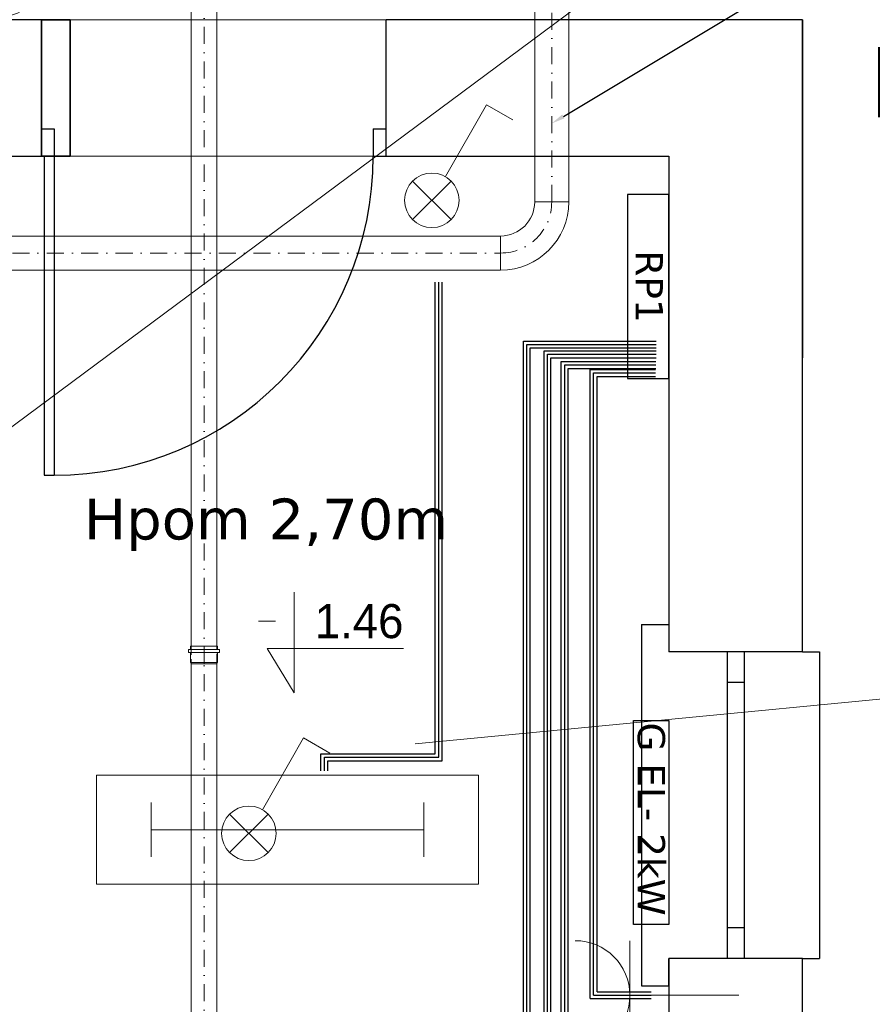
# Model space of a CAD drawing. Header units: centimetres. Extents: x -8592 to 21948, y -2033 to 10821.
# Tile 126 of 147: x 6199 to 6449, y -762 to -473. Entities that reach past the tile are written whole.
import ezdxf
from ezdxf import colors
from ezdxf.entities.mleader import LeaderData, LeaderLine
from ezdxf.enums import TextEntityAlignment as Align
from ezdxf.math import Vec2, Vec3

# ---------------------------------------------------------------- set-up
doc = ezdxf.new("R2010")
doc.units = ezdxf.units.CM
doc.header["$LTSCALE"] = 10
doc.linetypes.add('DASHDOT', pattern=[1, 0.5, -0.25, 0, -0.25])
doc.linetypes.add('HIDDEN', pattern=[0.375, 0.25, -0.125])
doc.layers.get('0').update_dxf_attribs({"color": 254})
doc.layers.add('2', color=7, linetype='Continuous')
doc.layers.add('CP_WIPEOUT', color=254, linetype='Continuous')
for name, color, linetype, lineweight in [('2DA_ALW', 116, 'Continuous', 15), ('2DE_OBJ_L+', 1, 'Continuous', 18), ('2DE_OBL_L+', 91, 'Continuous', 20), ('2DE_PLS_L(A3)', 10, 'Continuous', 25), ('2DE_PLS_N(N1)', 253, 'Continuous', 25), ('2DE_PLS_PG(PG)', 60, 'Continuous', 25), ('2DH_PRO_kan', 12, 'Continuous', 15), ('2DL_PRO_n', 90, 'Continuous', 15), ('CP_AXISAC', 7, 'DASHDOT', 18), ('CP_AXISKA', 7, 'DASHDOT', 18), ('CP_DETAL', 33, 'Continuous', 18), ('CP_HIDDE', 203, 'HIDDEN', 18), ('nowe projktowane okna i drzwi', 161, 'Continuous', 25), ('obrys', 5, 'Continuous', 35), ('opis', 7, 'Continuous', 20)]:
    doc.layers.add(name, color=color, linetype=linetype, lineweight=lineweight)
doc.styles.add('CP_ATTR', font='ARIAL.TTF')
doc.styles.add('CP_ISOTXT', font='cp_isocp.shx')
doc.styles.get("Standard").update_dxf_attribs({"font": 'verdana.ttf'})

# ---------------------------------------------------------------- blocks, each defined once
blk = doc.blocks.new('Parch_d1010_213n_z6dmd92')
blk.add_line((-49.76, -93.6), (-46.8, -93.6))
blk.add_wipeout([(-50.5, 44.03), (50.5, 44.03), (50.5, -4), (-50.5, -4)]).dxf.layer = 'CP_WIPEOUT'
for p, q in [((-50.5, 40.03), (-50.5, 0)), ((50.5, 40.03), (50.5, 0)), ((-50.5, 8), (-46.8, 8)), ((-50.5, 8), (-50.5, 0)), ((-46.8, 8), (-46.8, 0)), ((46.8, 8), (50.5, 8)), ((46.8, 8), (46.8, 0)), ((50.5, 8), (50.5, 0)), ((-50.5, 0), (-46.8, 0)), ((-50.5, 0), (-50.5, 0)), ((-49.76, 0), (-49.76, -93.6)), ((-46.8, 0), (-46.8, -93.6)), ((46.8, 0), (50.5, 0)), ((50.5, 0), (50.5, 0))]:
    blk.add_line(p, q)
blk.add_arc((-46.8, 0), 93.6, 270, 0)
at = {"linetype": 'ByBlock', "style": 'CP_ATTR', "flags": 9}
for tag in ['OTHER', 'PRICE', 'WEIGHT', 'CHARACTER', 'ORDER-NO', 'PRODUCT-TYPE', 'ARTICLE', 'PRODUCER', 'NUMBER', 'GROUP', 'NAME']:
    blk.add_attdef(tag, text='', height=0.00005, dxfattribs=at).set_placement((-0.2, -0.02), align=Align.MIDDLE_LEFT)
blk = doc.blocks.new('2hpn_kan000_0040_f5h20oc')
for p, q in [((-194.9, 3.75), (0, 3.75)), ((0.38, 3.94), (0, 3.75)), ((0.38, 3.94), (3.3, 3.94)), ((3.3, 4.55), (3.3, -4.55)), ((3.3, 4.55), (4.2, 4.55)), ((4.2, 4.55), (4.2, -4.55)), ((4.2, 3.94), (5.1, 3.94)), ((5.1, -3.94), (5.1, 3.94)), ((-194.9, -3.75), (0, -3.75)), ((0.38, -3.94), (0, -3.75)), ((0.38, -3.94), (3.3, -3.94)), ((3.3, -4.55), (4.2, -4.55)), ((4.2, -3.94), (5.1, -3.94))]:
    blk.add_line(p, q)
at = {"layer": 'CP_AXISKA'}
blk.add_line((-200, 0), (5.1, 0), dxfattribs=at)
at = {"layer": 'CP_DETAL'}
for p, q in [((-199.62, 3.75), (-199.62, -3.75)), ((0, 3.75), (0, -3.75)), ((0, -3.75), (0, 3.75)), ((0.38, 3.94), (0.38, -3.94))]:
    blk.add_line(p, q, dxfattribs=at)
at = {"layer": 'CP_HIDDE'}
for p, q in [((-200, 3.65), (-199.62, 3.75)), ((-200, 3.65), (-200, -3.65)), ((-194.9, 3.75), (-199.62, 3.75)), ((-200, -3.65), (-199.62, -3.75)), ((-199.62, -3.75), (-194.9, -3.75))]:
    blk.add_line(p, q, dxfattribs=at)
at = {"linetype": 'ByBlock', "style": 'CP_ATTR', "flags": 9}
for tag in ['NAME', 'GROUP', 'NUMBER', 'PRODUCER', 'ARTICLE', 'PRODUCT-TYPE', 'ORDER-NO', 'CHARACTER', 'DN', 'PN', 'TEMPERATURE', 'FLOW', 'POWER', 'VOLTAGE', 'WEIGHT', 'OTHER']:
    blk.add_attdef(tag, text='', height=0.00005, rotation=270, dxfattribs=at).set_placement((-200.01, 0), align=Align.MIDDLE_LEFT)
blk = doc.blocks.new('2arch_d253s090000dan_fdnry25')
blk.add_wipeout([(-45, 44.2), (-45, 39.2), (-45, 39.2), (-45, 22.1), (-45, 22.1), (-45, 17.1), (-45, 0), (-53, 0), (-53, -8), (53, -8), (53, 0), (45, 0), (45, 17.1), (45, 22.1), (45, 22.1), (45, 39.2), (45, 39.2), (45, 44.2)]).dxf.layer = 'CP_WIPEOUT'
for p, q in [((-45, 39.2), (-45, 44.2)), ((-45, 44.2), (45, 44.2)), ((45, 39.2), (45, 44.2)), ((-45, 39.2), (-45, 22.1)), ((-45, 39.2), (-45, 39.2)), ((45, 39.2), (45, 39.2)), ((45, 39.2), (45, 22.1)), ((-45, 22.1), (45, 22.1)), ((-45, 22.1), (-45, 17.1)), ((-36, 22.1), (-36, 17.1)), ((36, 22.1), (36, 17.1)), ((45, 22.1), (45, 17.1)), ((-45, 17.1), (45, 17.1)), ((-45, 17.1), (-45, 0)), ((45, 17.1), (45, 0)), ((-53, 0), (-45, 0)), ((-53, -8), (-53, 0)), ((53, 0), (45, 0)), ((53, -8), (53, 0)), ((-53, -8), (53, -8))]:
    blk.add_line(p, q)
at = {"linetype": 'ByBlock', "style": 'CP_ATTR', "flags": 9}
for tag in ['OTHER', 'PRICE', 'WEIGHT', 'CHARACTER', 'ORDER-NO', 'PRODUCT-TYPE', 'ARTICLE', 'PRODUCER', 'NUMBER', 'GROUP', 'NAME']:
    blk.add_attdef(tag, text='', height=0.00005, dxfattribs=at).set_placement((-0.22, -0.05), align=Align.MIDDLE_LEFT)
blk = doc.blocks.new('CPEL_3420')
for p, q in [((-0.5, 0.1), (-0.5, -0.1)), ((0.5, 0.1), (0.5, -0.1)), ((-0.5, 0), (0.5, 0))]:
    blk.add_line(p, q)
blk.add_lwpolyline([(-0.7, 0.2), (0.7, 0.2), (0.7, -0.2), (-0.7, -0.2)], close=True)
at = {"linetype": 'ByBlock', "style": 'CP_ATTR', "flags": 9}
for tag, p in [('NAME', (-0.0919, -0.0183)), ('NUMBER', (-0.0919, -0.0185)), ('CHARACTER', (-0.0919, -0.0184)), ('PRODUCT-TYPE', (-0.0919, -0.0186)), ('ORDER-NO', (-0.0919, -0.0187)), ('OTHER', (-0.0918, -0.0183)), ('PRODUCER', (-0.0917, -0.0183)), ('ARTICLE', (-0.0916, -0.0183)), ('VOLTAGE', (-0.0916, -0.0185)), ('GROUP', (-0.0915, -0.0185)), ('WEIGHT', (-0.0915, -0.0184)), ('POWER', (-0.0915, -0.0187))]:
    blk.add_attdef(tag, text='', height=0.00005, dxfattribs=at).set_placement(p, align=Align.MIDDLE_LEFT)
blk = doc.blocks.new('CPEL_2587')
for p, q in [((0, 0), (0, -0.4)), ((-0.2, -0.4), (0.2, -0.4))]:
    blk.add_line(p, q)
blk.add_arc((0, -0.6), 0.2, 360, 180)
at = {"linetype": 'ByBlock', "style": 'CP_ATTR', "flags": 9}
for tag, p in [('NAME', (-0.0919, -0.0183)), ('NUMBER', (-0.0919, -0.0185)), ('CHARACTER', (-0.0919, -0.0184)), ('PRODUCT-TYPE', (-0.0919, -0.0186)), ('ORDER-NO', (-0.0919, -0.0187)), ('OTHER', (-0.0918, -0.0183)), ('PRODUCER', (-0.0917, -0.0183)), ('ARTICLE', (-0.0916, -0.0183)), ('VOLTAGE', (-0.0916, -0.0185)), ('GROUP', (-0.0915, -0.0185)), ('WEIGHT', (-0.0915, -0.0184)), ('POWER', (-0.0915, -0.0187))]:
    blk.add_attdef(tag, text='', height=0.00005, dxfattribs=at).set_placement(p, align=Align.MIDDLE_LEFT)
blk = doc.blocks.new('CPEL_25951')
for p, q in [((0.4, 0.7), (0.0992, 0.1736)), ((0.4, 0.7), (0.5938, 0.5892)), ((-0.1414, 0.1414), (0.1414, -0.1414)), ((-0.1414, -0.1414), (0.1414, 0.1414))]:
    blk.add_line(p, q)
blk.add_circle((0, 0), 0.2)
at = {"linetype": 'ByBlock', "style": 'CP_ATTR', "flags": 9}
for tag, p in [('NAME', (-0.0919, -0.0183)), ('NUMBER', (-0.0919, -0.0185)), ('CHARACTER', (-0.0919, -0.0184)), ('PRODUCT-TYPE', (-0.0919, -0.0186)), ('ORDER-NO', (-0.0919, -0.0187)), ('OTHER', (-0.0918, -0.0183)), ('PRODUCER', (-0.0917, -0.0183)), ('ARTICLE', (-0.0916, -0.0183)), ('VOLTAGE', (-0.0916, -0.0185)), ('GROUP', (-0.0915, -0.0185)), ('WEIGHT', (-0.0915, -0.0184)), ('POWER', (-0.0915, -0.0187))]:
    blk.add_attdef(tag, text='', height=0.00005, dxfattribs=at).set_placement(p, align=Align.MIDDLE_LEFT)
blk = doc.blocks.new('CPEL_SPLAN_0032')
for p, q in [((0.4, 0.7), (0.0992, 0.1736)), ((0.4, 0.7), (0.5938, 0.5892)), ((-0.4, -0.7), (-0.0992, -0.1736)), ((-0.4, -0.7), (-0.5938, -0.5892))]:
    blk.add_line(p, q)
for radius in [0.2, 0.1]:
    blk.add_circle((0, 0), radius)
at = {"linetype": 'ByBlock', "style": 'CP_ATTR', "flags": 9}
for tag, p in [('NAME', (-0.0919, -0.0183)), ('NUMBER', (-0.0919, -0.0185)), ('CHARACTER', (-0.0919, -0.0184)), ('PRODUCT-TYPE', (-0.0919, -0.0186)), ('ORDER-NO', (-0.0919, -0.0187)), ('OTHER', (-0.0918, -0.0183)), ('PRODUCER', (-0.0917, -0.0183)), ('ARTICLE', (-0.0916, -0.0183)), ('VOLTAGE', (-0.0916, -0.0185)), ('GROUP', (-0.0915, -0.0185)), ('WEIGHT', (-0.0915, -0.0184)), ('POWER', (-0.0915, -0.0187))]:
    blk.add_attdef(tag, text='', height=0.00005, dxfattribs=at).set_placement(p, align=Align.MIDDLE_LEFT)
blk = doc.blocks.new('*U1794')
for p, q in [((0, -5), (0, 5)), ((0, 5), (183.63, 5)), ((183.63, 5), (183.63, -5)), ((183.63, -5), (0, -5))]:
    blk.add_line(p, q)
at = {"layer": 'CP_AXISAC'}
blk.add_line((0, 0), (183.63, 0), dxfattribs=at)
at = {"style": 'CP_ATTR', "flags": 9}
for tag in ['NAME', 'PRODUCER', 'PRODUCT-TYPE', 'ARTICLE', 'FLOW', 'NUMBER', 'SYSTEM', 'FORM', 'SIZE', 'OTHER']:
    blk.add_attdef(tag, (0, 0), '', height=0.0001, dxfattribs=at)
blk = doc.blocks.new('*U1795')
for p, q in [((10, 15), (10, 15)), ((10, 15), (20, 15)), ((20, 15), (20, 15)), ((0, -5), (0, 5)), ((0, 5), (0, 5)), ((0, -5), (0, -5))]:
    blk.add_line(p, q)
for radius in [20, 10]:
    blk.add_arc((0, 15), radius, 270, 0)
at = {"layer": 'CP_AXISAC'}
blk.add_arc((0, 15), 15, 270, 0, dxfattribs=at)
at = {"style": 'CP_ATTR', "flags": 9}
for tag in ['NAME', 'PRODUCER', 'PRODUCT-TYPE', 'ARTICLE', 'FLOW', 'NUMBER', 'SYSTEM', 'FORM', 'SIZE', 'OTHER']:
    blk.add_attdef(tag, (0, 0), '', height=0.0001, dxfattribs=at)
blk = doc.blocks.new('*U1797')
for p, q in [((0, -5), (0, 5)), ((0, 5), (60.5, 5)), ((60.5, 5), (60.5, -5)), ((60.5, -5), (0, -5))]:
    blk.add_line(p, q)
at = {"layer": 'CP_AXISAC'}
blk.add_line((0, 0), (60.5, 0), dxfattribs=at)
at = {"style": 'CP_ATTR', "flags": 9}
for tag in ['NAME', 'PRODUCER', 'PRODUCT-TYPE', 'ARTICLE', 'FLOW', 'NUMBER', 'SYSTEM', 'FORM', 'SIZE', 'OTHER']:
    blk.add_attdef(tag, (0, 0), '', height=0.0001, dxfattribs=at)
blk = doc.blocks.new('cpsar_sw_x003')
blk.add_line((-0.25, 0), (0.25, 0))
blk = doc.blocks.new('2da_wys01_zrv9hy7')
for p, q in [((0, 0), (0, 2.948)), ((-0.8, 1.3), (0, 0)), ((-0.8, 1.3), (3.2, 1.3))]:
    blk.add_line(p, q)
blk.add_blockref('cpsar_sw_x003', (-0.8, 2.1))
at = {"linetype": 'ByBlock', "style": 'CP_ISOTXT'}
for tag, p in [('VAL', (0.6, 1.6)), ('MARK', (0.6, 0))]:
    blk.add_attdef(tag, p, '', height=1, dxfattribs=at)

msp = doc.modelspace()

# ---------------------------------------------------------------- linework, layer by layer
at = {"lineweight": 25}
msp.add_lwpolyline([(6428.84, -472.66), (6428.84, -571.9)], dxfattribs=at)
at = {"layer": '2', "lineweight": 35}
msp.add_lwpolyline([(6428.84, -472.66), (6428.84, -571.9)], dxfattribs=at)
at = {"layer": '2DE_PLS_L(A3)'}
for p, q in [((6323.14, -690.04), (6323.14, -549.67)), ((6347.01, -929.59), (6347.01, -566.94)), ((6347.01, -566.94), (6385.98, -566.94)), ((6355.05, -571.83), (6385.89, -571.83)), ((6355.05, -958.92), (6355.05, -571.83)), ((6360.1, -574.95), (6385.81, -574.95)), ((6360.1, -1226.73), (6360.1, -574.95)), ((6366.6, -759.85), (6366.6, -575.29)), ((6366.6, -575.29), (6385.76, -575.29)), ((6289.6, -690.04), (6323.14, -690.04)), ((6289.6, -693.02), (6289.6, -690.04)), ((6366.6, -759.85), (6384.5, -759.85))]:
    msp.add_line(p, q, dxfattribs=at)
at = {"layer": '2DE_PLS_N(N1)'}
for p, q in [((6322.14, -689.04), (6322.14, -549.67)), ((6348.01, -930.59), (6348.01, -567.94)), ((6348.01, -567.94), (6385.98, -567.94)), ((6354.05, -570.83), (6385.89, -570.83)), ((6354.05, -957.92), (6354.05, -570.83)), ((6359.1, -573.95), (6385.81, -573.95)), ((6359.1, -1227.73), (6359.1, -573.95)), ((6367.6, -758.85), (6367.6, -576.29)), ((6367.6, -576.29), (6385.76, -576.29)), ((6288.6, -689.04), (6322.14, -689.04)), ((6288.6, -693.02), (6288.6, -689.04)), ((6367.6, -758.85), (6384.5, -758.85))]:
    msp.add_line(p, q, dxfattribs=at)
at = {"layer": '2DE_PLS_PG(PG)'}
for p, q in [((6321.14, -688.04), (6321.14, -549.67)), ((6349.01, -931.59), (6349.01, -568.94)), ((6349.01, -568.94), (6385.98, -568.94)), ((6353.05, -569.83), (6385.89, -569.83)), ((6353.05, -956.92), (6353.05, -569.83)), ((6358.1, -572.95), (6385.81, -572.95)), ((6358.1, -1228.73), (6358.1, -572.95)), ((6368.6, -757.85), (6368.6, -577.29)), ((6368.6, -577.29), (6385.76, -577.29)), ((6287.6, -688.04), (6321.14, -688.04)), ((6287.6, -693.02), (6287.6, -688.04)), ((6368.6, -757.85), (6384.5, -757.85))]:
    msp.add_line(p, q, dxfattribs=at)
at = {"layer": 'obrys', "color": 0, "lineweight": 30}
for points in [[(4655.04, -472.66), (4655.04, -1823.64), (6428.84, -1823.64), (6428.84, -472.66), (4655.04, -472.66)], [(4694.24, -512.69), (6389.65, -512.69), (6389.65, -1783.61), (4694.24, -1783.61), (4694.24, -512.69)], [(6389.65, -744.1), (6389.65, -744.1), (6428.84, -744.1)]]:
    msp.add_lwpolyline(points, dxfattribs=at)
at = {"layer": 'obrys', "color": 4, "lineweight": 25}
msp.add_lwpolyline([(6296.65, -512.69), (6296.65, -512.69), (6296.65, -472.66), (6205.65, -472.66), (6205.65, -512.69), (6296.65, -512.69)], dxfattribs=at)
at = {"layer": 'obrys', "color": 0, "lineweight": 20}
msp.add_lwpolyline([(6389.65, -658.1), (6428.84, -658.1)], dxfattribs=at)
at = {"layer": 'opis', "color": 1, "linetype": 'Continuous', "lineweight": 25}
msp.add_lwpolyline([(6389.65, -523.97), (6377.55, -523.97), (6377.55, -577.92), (6389.65, -577.92)], close=True, dxfattribs=at)

# ---------------------------------------------------------------- block references
at = {"layer": '2DA_ALW', "xscale": 10, "yscale": 10, "zscale": 10}
msp.add_blockref('2da_wys01_zrv9hy7', (6279.78, -670.1), dxfattribs=at).add_auto_attribs({'VAL': '1.46'})
at = {"layer": '2DE_OBJ_L+', "xscale": 40, "yscale": 40, "zscale": 40}
for p in [(6320.13, -525.65), (6266.47, -711.36)]:
    msp.add_blockref('CPEL_25951', p, dxfattribs=at)
at = {"layer": '2DE_OBL_L+', "xscale": 80, "yscale": 80, "zscale": 80}
msp.add_blockref('CPEL_3420', (6277.79, -710.29), dxfattribs=at)
at = {"layer": '2DH_PRO_kan', "rotation": 90}
msp.add_blockref('2hpn_kan000_0040_f5h20oc', (6253.3, -661.59), dxfattribs=at)
at = {"layer": '2DL_PRO_n', "rotation": 90}
msp.add_blockref('*U1797', (6355.3, -526.12), dxfattribs=at)
at = {"layer": '2DL_PRO_n', "zscale": 10}
msp.add_blockref('*U1795', (6340.3, -541.12), dxfattribs=at)

# ---------------------------------------------------------------- texts
at = {"color": 1, "linetype": 'Continuous', "insert": (6218.06, -613.14), "char_height": 12, "width": 123.6138, "attachment_point": 1}
msp.add_mtext('{\\fVerdana|b0|i0|c238|p34;Hpom 2,70m}', dxfattribs=at)
at = {"layer": 'opis', "color": 1, "linetype": 'Continuous', "insert": (6387.91, -540.34), "char_height": 8, "width": 12.9546, "attachment_point": 1, "rotation": 270}
msp.add_mtext('{\\fVerdana|b0|i0|c238|p34;RP1}', dxfattribs=at)

# ---------------------------------------------------------------- leaders
at = {"layer": 'opis', "linetype": 'Continuous'}
ml = msp.add_multileader_mtext('Standard', dxfattribs=at)
ml.set_content('{\\fVerdana|b0|i0|c238|p34;Rura spiro %%C100\\Pprowadzić pod sufitem\\P }')
ml.set_leader_properties(linetype='ByLayer')
ml.build(insert=Vec2(0, 0))
ml.multileader.update_dxf_attribs({"text_right_attachment_type": 6})
ctx = ml.context
ctx.base_point, ctx.char_height, ctx.plane_origin = Vec3(6446.57, -453.12), 20, Vec3(6874.42, -608.09)
ctx.right_attachment = 6
notes = []
notes.append((ctx, [(0, (1, 1, 0), (6438.57, -453.12), (1, 0), 8, [(0, [(6355.3, -503.09)], 0, [])])]))
ctx.mtext.insert, ctx.mtext.flow_direction = Vec3(6448.57, -442.29), 5
for ctx, leaders in notes:
    for number, flags, end, landing, length, lines in leaders:
        leader = LeaderData()
        leader.index, (leader.has_last_leader_line, leader.has_dogleg_vector, leader.attachment_direction) = number, flags
        leader.last_leader_point, leader.dogleg_vector, leader.dogleg_length = Vec3(end), Vec3(landing), length
        for number, points, colour, breaks in lines:
            line = LeaderLine()
            line.index, line.vertices, line.color, line.breaks = number, Vec3.list(points), colors.encode_raw_color(colour), breaks
            leader.lines.append(line)
        ctx.leaders.append(leader)

# ---------------------------------------------------------------- next in the draw order: block references
at = {"layer": 'nowe projktowane okna i drzwi'}
msp.add_blockref('Parch_d1010_213n_z6dmd92', (6256.15, -512.69), dxfattribs=at)
at = {"layer": 'nowe projktowane okna i drzwi', "rotation": 270}
msp.add_blockref('2arch_d253s090000dan_fdnry25', (6389.65, -703.1), dxfattribs=at)

# ---------------------------------------------------------------- next in the draw order: linework, layer by layer
at = {"layer": '2DA_ALW'}
for points in [[(6440.22, -411.3), (6120.46, -648.77)], [(6530.75, -664.33), (6315.21, -685.05)]]:
    msp.add_lwpolyline(points, dxfattribs=at)
at = {"layer": 'obrys', "color": 4}
msp.add_lwpolyline([(6205.65, -472.66), (6213.99, -472.66), (6213.99, -512.69), (6205.65, -512.69)], close=True, dxfattribs=at)
at = {"layer": 'obrys', "color": 0, "lineweight": 15}
msp.add_lwpolyline([(6205.65, -472.66), (6306.65, -472.66), (6306.65, -512.69), (6205.65, -512.69)], close=True, dxfattribs=at)
at = {"layer": 'opis', "color": 1, "linetype": 'Continuous', "lineweight": 30}
msp.add_lwpolyline([(6389.65, -678.27), (6389.65, -738.09), (6379.27, -738.09), (6379.27, -678.27)], close=True, dxfattribs=at)

# ---------------------------------------------------------------- next in the draw order: block references
at = {"layer": '2DE_OBJ_L+', "xscale": 40, "yscale": 40, "zscale": 40}
msp.add_blockref('CPEL_SPLAN_0032', (6195.51, -463.36), dxfattribs=at)
at = {"layer": '2DE_OBJ_L+', "xscale": 80, "yscale": 80, "zscale": 80, "rotation": 270}
msp.add_blockref('CPEL_2587', (6410.22, -758.85), dxfattribs=at)
at = {"layer": '2DH_PRO_kan', "rotation": 90}
msp.add_blockref('2hpn_kan000_0040_f5h20oc', (6253.3, -461.59), dxfattribs=at)
at = {"layer": '2DL_PRO_n'}
msp.add_blockref('*U1794', (6156.67, -541.12), dxfattribs=at)

# ---------------------------------------------------------------- next in the draw order: texts
at = {"layer": 'opis', "linetype": 'Continuous', "insert": (6401.87, -678.82), "char_height": 8, "width": 64.8453, "attachment_point": 1, "rotation": 270}
msp.add_mtext('{\\fVerdana|b0|i0|c238|p34;\\PG EL- 2kW}', dxfattribs=at)

# ---------------------------------------------------------------- next in the draw order: leaders
at = {"layer": 'opis', "linetype": 'Continuous'}
ml = msp.add_multileader_mtext('Standard', dxfattribs=at)
ml.set_content('{\\fVerdana|b0|i0|c238|p34;Rura spiro %%C100\\Pprowadzić 2m nad ziemią-\\Pobudować i wyk. w kolorze elwacji\\P }')
ml.set_leader_properties(linetype='ByLayer')
ml.build(insert=Vec2(0, 0))
ml.multileader.update_dxf_attribs({"text_right_attachment_type": 6})
ctx = ml.context
ctx.base_point, ctx.char_height, ctx.plane_origin = Vec3(5800.32, -228.07), 20, Vec3(6879.26, -568.17)
ctx.right_attachment, ctx.text_align_type = 6, 2
notes = []
notes.append((ctx, [(0, (1, 1, 0), (6284.59, -238.9), (-1, 0), 8, [(0, [(6360.13, -463.18)], 0, [])])]))
ctx.mtext.insert, ctx.mtext.alignment, ctx.mtext.flow_direction = Vec3(6274.59, -217.25), 3, 5
for ctx, leaders in notes:
    for number, flags, end, landing, length, lines in leaders:
        leader = LeaderData()
        leader.index, (leader.has_last_leader_line, leader.has_dogleg_vector, leader.attachment_direction) = number, flags
        leader.last_leader_point, leader.dogleg_vector, leader.dogleg_length = Vec3(end), Vec3(landing), length
        for number, points, colour, breaks in lines:
            line = LeaderLine()
            line.index, line.vertices, line.color, line.breaks = number, Vec3.list(points), colors.encode_raw_color(colour), breaks
            leader.lines.append(line)
        ctx.leaders.append(leader)

doc.saveas('drawing.dxf')
